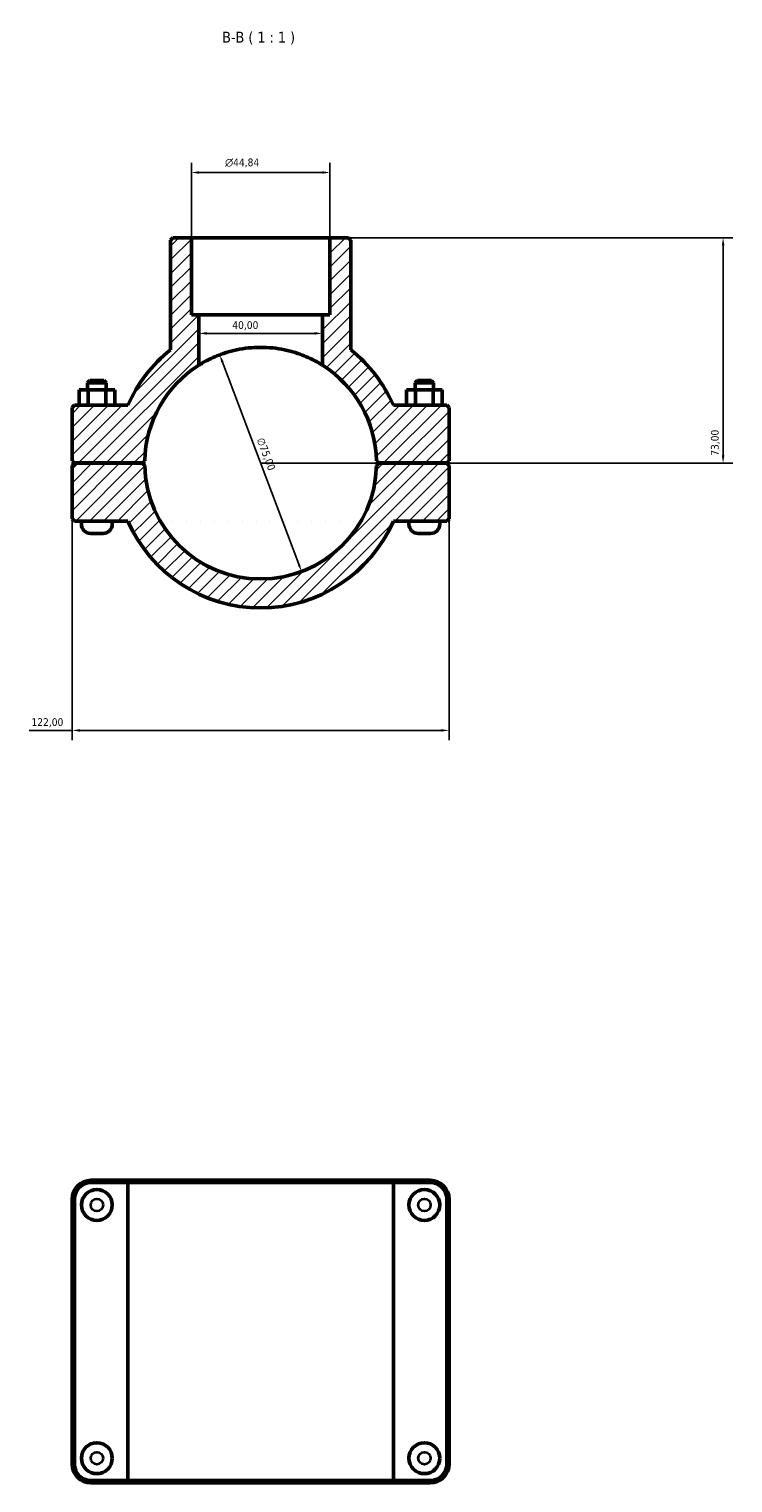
# Model space of a CAD drawing. Header units: millimetres. Extents: x 0 to 1126, y -16 to 1083.
# Tile 4 of 6: x 352 to 579, y 612 to 1083. Entities that reach past the tile are written whole.
import ezdxf

# ---------------------------------------------------------------- set-up
doc = ezdxf.new("R2010")
doc.units = ezdxf.units.MM
for name, color, linetype, lineweight in [('Dimension (ISO)', 7, 'Continuous', 25), ('Hatch (ISO)', 7, 'Continuous', 18), ('Symbol (ISO)', 7, 'Continuous', 25), ('Visible (ISO)', 7, 'Continuous', 50), ('Visible Narrow (ISO)', 7, 'Continuous', 35)]:
    doc.layers.add(name, color=color, linetype=linetype, lineweight=lineweight)
doc.styles.add('Label Text (ISO)', font='tahoma.ttf')
doc.styles.add('Note Text (ISO)', font='tahoma.ttf')
doc.dimstyles.new('Default (ISO)', dxfattribs={"dimtxt": 2.5, "dimasz": 2.5, "dimexe": 3.175, "dimexo": 0, "dimgap": 0.762, "dimtad": 1, "dimrnd": 1e-08, "dimzin": 0, "dimtxsty": 'Note Text (ISO)', "dimcen": 0.09, "dimdle": 10, "dimclrd": 256, "dimclre": 256, "dimclrt": 232, "dimazin": 0, "dimtfac": 1.40208, "dimtmove": 0, "dimatfit": 3, "dimfxl": 1, "dimtolj": 1, "dimtzin": 0, "dimlwd": -1, "dimlwe": -1, "dimarcsym": 0})

# ---------------------------------------------------------------- blocks, each defined once
blk = doc.blocks.new('*D11')
at = {"layer": 'Defpoints', "color": 0, "transparency": 16777216}
for p in [(413.29, 977.31), (439.77, 907.14)]:
    blk.add_point(p, dxfattribs=at)
at = {"layer": 'Dimension (ISO)', "transparency": 16777216}
blk.add_line((438.89, 909.48), (414.17, 974.97), dxfattribs=at)
blk.add_arc((426.53, 942.22), 37.5, 57.769, 115.5315, dxfattribs=at)
for points in [[(414.56, 975.11), (413.78, 974.82), (413.29, 977.31)], [(439.28, 909.63), (438.5, 909.33), (439.77, 907.14)]]:
    blk.add_solid(points, dxfattribs=at)
at = {"layer": 'Dimension (ISO)', "color": 232, "true_color": 0xca0064, "transparency": 16777216, "insert": (427.56, 950.76), "char_height": 2.5, "attachment_point": 1, "rotation": 290.6804, "style": 'Note Text (ISO)'}
blk.add_mtext('\\A1;∅75,00', dxfattribs=at)
blk = doc.blocks.new('*D12')
at = {"layer": 'Defpoints', "color": 0, "transparency": 16777216}
for p in [(448.95, 1015.22), (426.53, 942.22), (576.2, 942.22)]:
    blk.add_point(p, dxfattribs=at)
at = {"layer": 'Dimension (ISO)', "transparency": 16777216}
for p, q in [((448.95, 1015.22), (579.38, 1015.22)), ((576.2, 1012.72), (576.2, 944.72)), ((426.53, 942.22), (579.38, 942.22))]:
    blk.add_line(p, q, dxfattribs=at)
for points in [[(575.78, 1012.72), (576.62, 1012.72), (576.2, 1015.22)], [(575.78, 944.72), (576.62, 944.72), (576.2, 942.22)]]:
    blk.add_solid(points, dxfattribs=at)
at = {"layer": 'Dimension (ISO)', "color": 232, "true_color": 0xca0064, "transparency": 16777216, "insert": (572.27, 944.6), "char_height": 2.5, "attachment_point": 1, "rotation": 90, "style": 'Note Text (ISO)'}
blk.add_mtext('\\A1;73,00', dxfattribs=at)
blk = doc.blocks.new('*D13')
at = {"layer": 'Defpoints', "color": 0, "transparency": 16777216}
for p in [(365.53, 924.22), (487.53, 924.22), (365.53, 855.68)]:
    blk.add_point(p, dxfattribs=at)
at = {"layer": 'Dimension (ISO)', "transparency": 16777216}
for p, q in [((365.53, 924.22), (365.53, 852.51)), ((487.53, 924.22), (487.53, 852.51)), ((365.53, 855.68), (351.6, 855.68)), ((485.03, 855.68), (368.03, 855.68))]:
    blk.add_line(p, q, dxfattribs=at)
for points in [[(368.03, 856.1), (368.03, 855.27), (365.53, 855.68)], [(485.03, 856.1), (485.03, 855.27), (487.53, 855.68)]]:
    blk.add_solid(points, dxfattribs=at)
at = {"layer": 'Dimension (ISO)', "color": 232, "true_color": 0xca0064, "transparency": 16777216, "insert": (352.36, 859.62), "char_height": 2.5, "attachment_point": 1, "style": 'Note Text (ISO)'}
blk.add_mtext('\\A1;122,00', dxfattribs=at)
blk = doc.blocks.new('*D14')
at = {"layer": 'Defpoints', "color": 0, "transparency": 16777216}
for p in [(406.53, 984.24), (406.53, 984.24), (446.53, 984.24)]:
    blk.add_point(p, dxfattribs=at)
at = {"layer": 'Dimension (ISO)', "transparency": 16777216}
blk.add_line((444.03, 984.24), (409.03, 984.24), dxfattribs=at)
for points in [[(409.03, 984.66), (409.03, 983.83), (406.53, 984.24)], [(444.03, 984.66), (444.03, 983.83), (446.53, 984.24)]]:
    blk.add_solid(points, dxfattribs=at)
at = {"layer": 'Dimension (ISO)', "color": 232, "true_color": 0xca0064, "transparency": 16777216, "insert": (417.36, 988.18), "char_height": 2.5, "attachment_point": 1, "style": 'Note Text (ISO)'}
blk.add_mtext('\\A1;40,00', dxfattribs=at)
blk = doc.blocks.new('*D15')
at = {"layer": 'Defpoints', "color": 0, "transparency": 16777216}
for p in [(404.11, 1036.34), (404.11, 1015.22), (448.95, 1015.22)]:
    blk.add_point(p, dxfattribs=at)
at = {"layer": 'Dimension (ISO)', "transparency": 16777216}
for p, q in [((404.11, 1015.22), (404.11, 1039.52)), ((446.45, 1036.34), (406.61, 1036.34)), ((448.95, 1015.22), (448.95, 1039.52))]:
    blk.add_line(p, q, dxfattribs=at)
for points in [[(406.61, 1036.76), (406.61, 1035.93), (404.11, 1036.34)], [(446.45, 1036.76), (446.45, 1035.93), (448.95, 1036.34)]]:
    blk.add_solid(points, dxfattribs=at)
at = {"layer": 'Dimension (ISO)', "color": 232, "true_color": 0xca0064, "transparency": 16777216, "insert": (415.04, 1040.87), "char_height": 2.5, "attachment_point": 1, "style": 'Note Text (ISO)'}
blk.add_mtext('\\A1;\\fAIGDT|b0|i0;\\H2.5000;\\ln\\fTahoma|b0|i0;\\H2.5000;44,84', dxfattribs=at)

msp = doc.modelspace()

# ---------------------------------------------------------------- hatches: boundary and pattern name
at = {"layer": 'Hatch (ISO)'}
h = msp.add_hatch(dxfattribs=at)
h.set_pattern_fill('ANSI31', color=256, scale=25.4, style=0)
h.set_pattern_definition([(45, (0, 0), (-2.245064, 2.245064), [])])
edge = h.paths.add_edge_path()
edge.add_ellipse((426.531, 942.223), major_axis=(37.491, -0.8), ratio=1, start_angle=182.44466, end_angle=360)
edge.add_line((464.023, 941.423), (464.781, 942.173))
edge.add_line((464.781, 942.173), (486.781, 942.173))
edge.add_line((486.781, 942.173), (487.531, 941.423))
edge.add_line((487.531, 941.423), (487.531, 924.223))
edge.add_line((487.531, 924.223), (486.781, 923.473))
edge.add_line((486.781, 923.473), (469.493, 923.473))
edge.add_ellipse((426.531, 942.223), major_axis=(-42.962, -18.75), ratio=1, start_angle=0, end_angle=132.84364, ccw=False)
edge.add_line((383.57, 923.473), (366.281, 923.473))
edge.add_line((366.281, 923.473), (365.531, 924.223))
edge.add_line((365.531, 924.223), (365.531, 941.423))
edge.add_line((365.531, 941.423), (366.281, 942.173))
edge.add_line((366.281, 942.173), (388.281, 942.173))
edge.add_line((388.281, 942.173), (389.04, 941.423))
edge = h.paths.add_edge_path()
edge.add_line((455.68, 1014.473), (454.93, 1015.223))
edge.add_line((454.93, 1015.223), (448.954, 1015.223))
edge.add_line((448.954, 1015.223), (448.954, 990.223))
edge.add_line((448.954, 990.223), (446.531, 990.223))
edge.add_line((446.531, 990.223), (446.531, 973.944))
edge.add_ellipse((426.531, 942.223), major_axis=(20, 31.721), ratio=1, start_angle=303.45328, end_angle=360, ccw=False)
edge.add_line((464.023, 943.023), (464.781, 942.273))
edge.add_line((464.781, 942.273), (486.781, 942.273))
edge.add_line((486.781, 942.273), (487.531, 943.023))
edge.add_line((487.531, 943.023), (487.531, 960.223))
edge.add_line((487.531, 960.223), (486.781, 960.973))
edge.add_line((486.781, 960.973), (469.493, 960.973))
edge.add_ellipse((426.531, 942.223), major_axis=(42.962, 18.75), ratio=1, start_angle=0, end_angle=27.97042)
edge.add_line((455.68, 978.932), (455.68, 1014.473))
edge = h.paths.add_edge_path()
edge.add_line((398.132, 1015.223), (397.382, 1014.473))
edge.add_line((397.382, 1014.473), (397.382, 978.932))
edge.add_ellipse((426.531, 942.223), major_axis=(-29.149, 36.709), ratio=1, start_angle=0, end_angle=27.97042)
edge.add_line((383.57, 960.973), (366.281, 960.973))
edge.add_line((366.281, 960.973), (365.531, 960.223))
edge.add_line((365.531, 960.223), (365.531, 943.023))
edge.add_line((365.531, 943.023), (366.281, 942.273))
edge.add_line((366.281, 942.273), (388.281, 942.273))
edge.add_line((388.281, 942.273), (389.04, 943.023))
edge.add_ellipse((426.531, 942.223), major_axis=(-37.491, 0.8), ratio=1, start_angle=303.45328, end_angle=360, ccw=False)
edge.add_line((406.531, 973.944), (406.531, 990.223))
edge.add_line((406.531, 990.223), (404.109, 990.223))
edge.add_line((404.109, 990.223), (404.109, 1015.223))
edge.add_line((404.109, 1015.223), (398.132, 1015.223))

# ---------------------------------------------------------------- linework, layer by layer
at = {"layer": 'Visible (ISO)'}
for p, q in [((398.132, 1015.223), (397.382, 1014.473)), ((397.382, 1014.473), (397.382, 978.932)), ((404.109, 1015.223), (398.132, 1015.223)), ((404.109, 990.223), (404.109, 1015.223)), ((404.109, 1015.223), (448.954, 1015.223)), ((454.93, 1015.223), (448.954, 1015.223)), ((448.954, 1015.223), (448.954, 990.223)), ((455.68, 1014.473), (454.93, 1015.223)), ((455.68, 978.932), (455.68, 1014.473)), ((406.531, 990.223), (404.109, 990.223)), ((406.531, 973.944), (406.531, 990.223)), ((406.531, 990.223), (446.531, 990.223)), ((448.954, 990.223), (446.531, 990.223)), ((446.531, 990.223), (446.531, 973.944)), ((367.758, 965.973), (370.671, 965.973)), ((367.758, 960.973), (367.758, 965.973)), ((371.281, 968.973), (370.531, 968.223)), ((376.531, 968.223), (370.531, 968.223)), ((370.531, 965.973), (370.531, 968.223)), ((370.671, 965.973), (376.445, 965.973)), ((370.671, 960.973), (370.671, 965.973)), ((371.281, 968.973), (375.781, 968.973)), ((375.781, 968.973), (376.531, 968.223)), ((376.445, 965.973), (379.305, 965.973)), ((376.445, 960.973), (376.445, 965.973)), ((376.531, 965.973), (376.531, 968.223)), ((379.305, 960.973), (379.305, 965.973)), ((476.618, 965.973), (473.758, 965.973)), ((473.758, 960.973), (473.758, 965.973)), ((477.281, 968.973), (476.531, 968.223)), ((476.531, 968.223), (482.531, 968.223)), ((476.531, 968.223), (476.531, 965.973)), ((476.618, 960.973), (476.618, 965.973)), ((482.391, 965.973), (476.618, 965.973)), ((481.781, 968.973), (477.281, 968.973)), ((481.781, 968.973), (482.531, 968.223)), ((482.391, 960.973), (482.391, 965.973)), ((485.305, 965.973), (482.391, 965.973)), ((482.531, 968.223), (482.531, 965.973)), ((485.305, 960.973), (485.305, 965.973)), ((366.281, 960.973), (365.531, 960.223)), ((383.57, 960.973), (366.281, 960.973)), ((486.781, 960.973), (469.493, 960.973)), ((487.531, 960.223), (486.781, 960.973)), ((365.531, 960.223), (365.531, 943.023)), ((487.531, 943.023), (487.531, 960.223)), ((365.531, 943.023), (366.281, 942.273)), ((366.281, 942.173), (365.531, 941.423)), ((366.281, 942.273), (388.281, 942.273)), ((388.281, 942.173), (366.281, 942.173)), ((368.531, 942.173), (368.531, 942.273)), ((378.531, 942.173), (378.531, 942.273)), ((388.281, 942.273), (389.04, 943.023)), ((389.04, 941.423), (388.281, 942.173)), ((464.023, 943.023), (464.781, 942.273)), ((464.781, 942.173), (464.023, 941.423)), ((464.781, 942.273), (486.781, 942.273)), ((486.781, 942.173), (464.781, 942.173)), ((474.531, 942.273), (474.531, 942.173)), ((484.531, 942.273), (484.531, 942.173)), ((486.781, 942.273), (487.531, 943.023)), ((487.531, 941.423), (486.781, 942.173)), ((365.531, 941.423), (365.531, 924.223)), ((487.531, 924.223), (487.531, 941.423)), ((365.531, 924.223), (366.281, 923.473)), ((366.281, 923.473), (383.57, 923.473)), ((368.531, 922.473), (368.531, 923.473)), ((378.531, 922.473), (378.531, 923.473)), ((469.493, 923.473), (486.781, 923.473)), ((474.531, 923.473), (474.531, 922.473)), ((484.531, 923.473), (484.531, 922.473)), ((486.781, 923.473), (487.531, 924.223)), ((375.531, 919.473), (371.531, 919.473)), ((477.531, 919.473), (481.531, 919.473)), ((384.063, 710.001), (371.631, 710.001)), ((371.631, 709.251), (383.57, 709.251)), ((469.493, 709.251), (383.57, 709.251)), ((383.57, 612.751), (383.57, 709.251)), ((384.063, 710.001), (468.999, 710.001)), ((481.431, 710.001), (468.999, 710.001)), ((469.493, 709.251), (481.431, 709.251)), ((469.493, 612.751), (469.493, 709.251)), ((365.531, 703.901), (365.531, 618.101)), ((366.281, 618.101), (366.281, 703.901)), ((486.781, 703.901), (486.781, 618.101)), ((487.531, 618.101), (487.531, 703.901)), ((383.57, 612.751), (371.631, 612.751)), ((383.57, 612.751), (469.493, 612.751)), ((481.431, 612.751), (469.493, 612.751)), ((371.631, 612.001), (384.063, 612.001)), ((468.999, 612.001), (384.063, 612.001)), ((468.999, 612.001), (481.431, 612.001))]:
    msp.add_line(p, q, dxfattribs=at)
for centre in [(373.531, 702.001), (479.531, 702.001), (373.531, 620.001), (479.531, 620.001)]:
    msp.add_circle(centre, 5, dxfattribs=at)
for centre, radius, start, end in [((426.531, 942.223), 46.875, 128.45141, 156.42182), ((426.531, 942.223), 46.875, 23.57818, 51.54859), ((426.531, 942.223), 37.5, 122.23095, 178.77767), ((426.531, 942.223), 37.5, 1.22233, 57.76905), ((426.531, 942.223), 37.5, 181.22233, 358.77767), ((426.531, 942.223), 46.875, 203.57818, 336.42182), ((371.531, 922.473), 3, 180, 270), ((375.531, 922.473), 3, 270, 0), ((477.531, 922.473), 3, 180, 270), ((481.531, 922.473), 3, 270, 0), ((371.631, 703.901), 6.1, 90, 180), ((371.631, 703.901), 5.35, 90, 180), ((481.431, 703.901), 6.1, 0, 90), ((481.431, 703.901), 5.35, 0, 90), ((371.631, 618.101), 6.1, 180, 270), ((371.631, 618.101), 5.35, 180, 270), ((481.431, 618.101), 6.1, 270, 0), ((481.431, 618.101), 5.35, 270, 0)]:
    msp.add_arc(centre, radius, start, end, dxfattribs=at)
msp.add_open_spline([(446.531, 973.944), (446.531, 973.944), (446.405, 974.025), (445.885, 974.344), (445.492, 974.581), (444.465, 975.162), (443.83, 975.504), (442.372, 976.222), (441.548, 976.597), (439.801, 977.309), (438.815, 977.672), (436.657, 978.347), (435.486, 978.659), (433.029, 979.177), (431.741, 979.382), (429.133, 979.655), (427.814, 979.723), (425.248, 979.723), (423.929, 979.655), (421.322, 979.382), (420.033, 979.177), (417.576, 978.659), (416.405, 978.347), (414.248, 977.672), (413.261, 977.309), (411.514, 976.597), (410.691, 976.222), (409.233, 975.504), (408.598, 975.162), (407.57, 974.581), (407.177, 974.344), (406.658, 974.025), (406.531, 973.944), (406.531, 973.944)], degree=3, knots=[0, 0, 0, 0, 0.3863523, 0.3863523, 0.7727046, 0.7727046, 1.1590569, 1.1590569, 1.5454092, 1.5454092, 1.9303425, 1.9303425, 2.3152758, 2.3152758, 2.7002091, 2.7002091, 3.0851425, 3.0851425, 3.4700758, 3.4700758, 3.8550091, 3.8550091, 4.2399424, 4.2399424, 4.6248758, 4.6248758, 5.0112281, 5.0112281, 5.3975803, 5.3975803, 5.7839326, 5.7839326, 6.1702849, 6.1702849, 6.1702849, 6.1702849], dxfattribs=at)
for points in [[(384.063, 710.001), (383.898, 709.751), (383.733, 709.501), (383.57, 709.251)], [(468.999, 710.001), (469.164, 709.751), (469.329, 709.501), (469.493, 709.251)], [(384.063, 612.001), (383.898, 612.251), (383.733, 612.501), (383.57, 612.751)], [(468.999, 612.001), (469.164, 612.251), (469.329, 612.501), (469.493, 612.751)]]:
    msp.add_open_spline(points, degree=3, dxfattribs=at)
at = {"layer": 'Visible Narrow (ISO)'}
for p, q in [((371.631, 709.288), (371.631, 709.963)), ((481.431, 709.288), (481.431, 709.963)), ((366.244, 703.901), (365.569, 703.901)), ((486.819, 703.901), (487.494, 703.901)), ((366.244, 618.101), (365.569, 618.101)), ((486.819, 618.101), (487.494, 618.101)), ((371.631, 612.713), (371.631, 612.038)), ((481.431, 612.713), (481.431, 612.038))]:
    msp.add_line(p, q, dxfattribs=at)
for centre in [(373.531, 702.001), (479.531, 702.001), (373.531, 620.001), (479.531, 620.001)]:
    msp.add_circle(centre, 2, dxfattribs=at)

# ---------------------------------------------------------------- texts
at = {"layer": 'Symbol (ISO)', "insert": (414.092, 1077.785), "char_height": 3.5, "attachment_point": 7, "style": 'Label Text (ISO)'}
msp.add_mtext('B-B ( 1 : 1 )', dxfattribs=at)

# ---------------------------------------------------------------- dimensions: what is measured, and where the dimension line sits
at = {"layer": 'Dimension (ISO)'}
dim = msp.add_linear_dim(base=(404.108718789, 1036.344445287), p1=(448.953718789, 1015.22264304), p2=(404.108718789, 1015.22264304), angle=180, text='\\fAIGDT|b0|i0;\\H2.5000;\\ln\\fTahoma|b0|i0;\\H2.5000;<>', dimstyle='Default (ISO)', override={"dimdec": 2, "dimtp": 0, "dimtm": 0, "dimtdec": 2, "dimtofl": 0, "dimatfit": 1}, dxfattribs=at)
dim.commit()
dim.dimension.update_dxf_attribs({"geometry": '*D15', "text_midpoint": (420.625718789, 1036.344445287), "dimtype": 160})
for base, p1, p2, angle, override, picture, middle in [((576.202, 942.223), (448.954, 1015.223), (426.531, 942.223), 90, {"dimdec": 2, "dimtp": 0, "dimtm": 0, "dimtdec": 2, "dimtofl": 0, "dimatfit": 1}, '*D12', (576.202, 948.723)), ((406.531, 984.242), (446.531, 984.242), (406.531, 984.242), 180, {"dimdec": 2, "dimse1": 1, "dimse2": 1, "dimtp": 0, "dimtm": 0, "dimtdec": 2, "dimtofl": 0, "dimatfit": 1}, '*D14', (421.531, 984.242))]:
    dim = msp.add_linear_dim(base=base, p1=p1, p2=p2, angle=angle, dimstyle='Default (ISO)', override=override, dxfattribs=at)
    dim.commit()
    dim.dimension.update_dxf_attribs({"geometry": picture, "text_midpoint": middle, "dimtype": 160})
dim = msp.add_diameter_dim_2p(p1=(439.775, 907.139), p2=(413.288, 977.306), dimstyle='Default (ISO)', override={"dimdec": 2, "dimlfac": 1, "dimtp": 0, "dimtm": 0, "dimtdec": 2, "dimatfit": 2}, dxfattribs=at)
dim.commit()
dim.dimension.update_dxf_attribs({"geometry": '*D11', "text_midpoint": (425.777, 944.22), "dimtype": 163})
dim = msp.add_linear_dim(base=(365.531, 855.683), p1=(487.531, 924.223), p2=(365.531, 924.223), dimstyle='Default (ISO)', override={"dimdec": 2, "dimtp": 0, "dimtm": 0, "dimtdec": 2, "dimtofl": 0, "dimatfit": 2}, dxfattribs=at)
dim.commit()
dim.dimension.update_dxf_attribs({"geometry": '*D13', "text_midpoint": (357.315, 855.683), "dimtype": 160})

doc.saveas('drawing.dxf')
